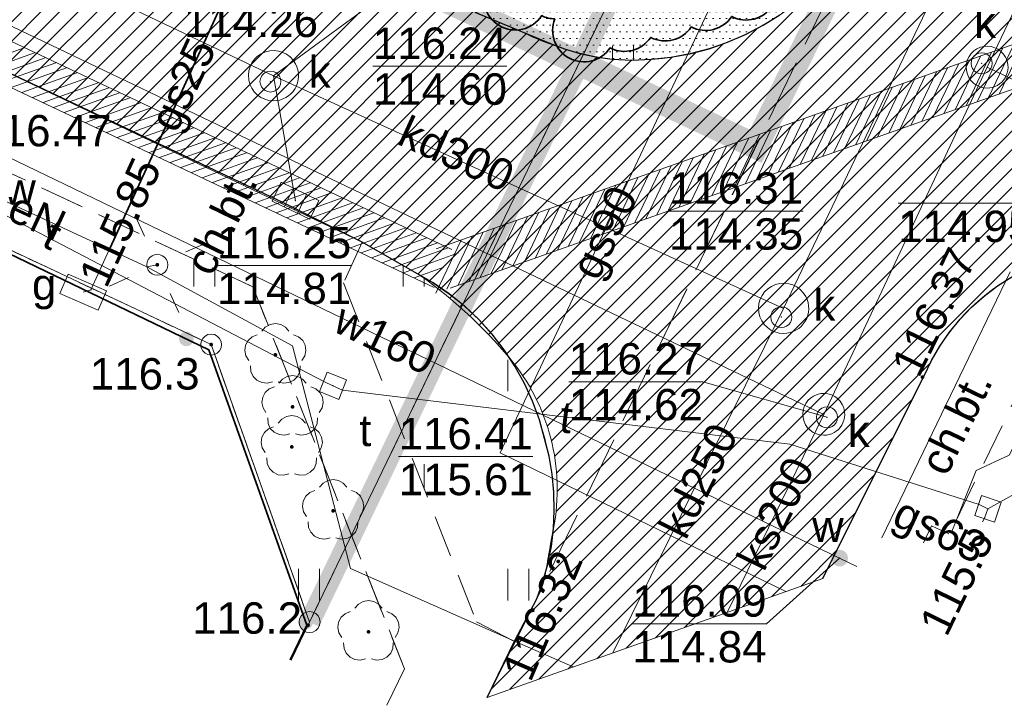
# Model space of a CAD drawing. Extents: x 6423319 to 6423678, y 5669680 to 5669855.
# Tile 3 of 29: x 6423348 to 6423372, y 5669680 to 5669696. Entities that reach past the tile are written whole.
import ezdxf
from ezdxf.enums import TextEntityAlignment as Align

# ---------------------------------------------------------------- set-up
doc = ezdxf.new("R2010")
doc.units = 0
doc.header["$PDSIZE"] = 0.75
for name, pattern in [('$0$OTWORY$0$HIDDEN', [0.375, 0.25, -0.125]), ('2 1', [3, 2, -1]), ('PRZER1-1', [2, 1, -1]), ('PRZER2-1', [3, 2, -1]), ('PRZER3-1', [4, 3, -1])]:
    doc.linetypes.add(name, pattern=pattern)
doc.layers.get('0').update_dxf_attribs({"linetype": 'CONTINUOUS', "lineweight": 13})
for name, color, linetype, lineweight in [('3 H POWIERZCHNIE', 142, 'CONTINUOUS', 18), ('3 UKŁAD 1 1', 151, 'CONTINUOUS', 9), ('_MPZP_linie rozgraniczające', 150, '$0$OTWORY$0$HIDDEN', 40), ('GEPPGD', 7, 'CONTINUOUS', 18), ('GSLKOG', 7, 'CONTINUOUS', 35), ('GSLKRW', 7, 'CONTINUOUS', 25), ('GSPWPN', 7, 'CONTINUOUS', 13), ('GSPWPN_O', 7, 'CONTINUOUS', 13), ('GSPWPS', 7, 'CONTINUOUS', 13), ('GSPWPS_O', 7, 'CONTINUOUS', 13), ('GSSKOA', 7, 'PRZER3-1', 18), ('GSSKOD', 7, 'PRZER2-1', 18), ('GSSKOD_O', 7, 'PRZER2-1', 18), ('GSSUTR', 7, 'PRZER2-1', 18), ('GULLOB', 7, 'CONTINUOUS', 35), ('GUPELA', 7, 'CONTINUOUS', 18), ('GUPIKP', 7, 'CONTINUOUS', 18), ('GUPISN', 7, 'PRZER1-1', 18), ('GUPIWZ', 7, 'CONTINUOUS', 18), ('GUPIWZ_O', 7, 'CONTINUOUS', 18), ('GUPPRZ', 7, 'CONTINUOUS', 18), ('GUPPRZ_O', 7, 'CONTINUOUS', 18), ('GUSIKP', 7, 'CONTINUOUS', 18), ('mapa 1', 150, '$0$OTWORY$0$HIDDEN', 40), ('PR_Z_Krzewy', 104, 'CONTINUOUS', 20), ('Z 2', 60, 'CONTINUOUS', 18), ('zakres', 6, 'CONTINUOUS', 50)]:
    doc.layers.add(name, color=color, linetype=linetype, lineweight=lineweight)
doc.layers.add('3 łąki', color=7, linetype='CONTINUOUS')
doc.layers.add('GESDZI', color=7, linetype='CONTINUOUS', lineweight=18, plot=False)
for name, color, linetype, lineweight, true_color in [('GESUZY', 7, 'PRZER1-1', 18, 0x008000), ('GSPRDL', 7, 'CONTINUOUS', 18, 0x008000), ('GULEPR', 1, 'CONTINUOUS', 18, 0xff0000), ('GULEPR_O', 1, 'CONTINUOUS', 18, 0xff0000), ('GULGPR', 7, 'CONTINUOUS', 18, 0xbfbf00), ('GULGPR_O', 7, 'CONTINUOUS', 18, 0xbfbf00), ('GULKPR', 7, 'CONTINUOUS', 18, 0x803300), ('GULKPR_O', 7, 'CONTINUOUS', 18, 0x803300), ('GULTPR', 7, 'CONTINUOUS', 18, 0xff9100), ('GULTPR_O', 7, 'CONTINUOUS', 18, 0xff9100), ('GULWPR', 5, 'CONTINUOUS', 18, 0x0000ff), ('GULWPR_O', 5, 'CONTINUOUS', 18, 0x0000ff), ('GUPGSG', 7, 'CONTINUOUS', 18, 0xbfbf00), ('GUPGSG_O', 7, 'CONTINUOUS', 18, 0xbfbf00), ('GUPKKS', 7, 'CONTINUOUS', 18, 0x803300), ('GUPWZA', 5, 'CONTINUOUS', 18, 0x0000ff), ('GUPWZA_O', 5, 'CONTINUOUS', 18, 0x0000ff), ('z rychla blok', 7, 'CONTINUOUS', 20, 0x688f34)]:
    doc.layers.add(name, color=color, linetype=linetype, lineweight=lineweight, true_color=true_color)
doc.styles.add('GEO-INFO', font='arial.ttf')
pattern_1 = [(90, (-3350, -9747.5), (-2.5, 2.5), [0.75, -4.25]), (90, (-3349.5, -9747.5), (-2.5, 2.5), [0.75, -4.25])]

# ---------------------------------------------------------------- blocks, each defined once
blk = doc.blocks.new('KWADRAT_NIEPRZEZR')
at = {"color": 0}
blk.add_lwpolyline([(-0.5, -0.5), (0.5, -0.5), (0.5, 0.5), (-0.5, 0.5)], close=True, dxfattribs=at)
blk = doc.blocks.new('EPPGS')
at = {"color": 0}
blk.add_lwpolyline([(0, 0.5), (0.154508, 0.475528), (0.293893, 0.404508), (0.404508, 0.293893), (0.475528, 0.154508), (0.5, 0), (0.475528, -0.154508), (0.404508, -0.293893), (0.293893, -0.404508), (0.154508, -0.475528), (0, -0.5), (-0.154508, -0.475528), (-0.293893, -0.404508), (-0.404508, -0.293893), (-0.475528, -0.154508), (-0.5, 0), (-0.475528, 0.154508), (-0.404508, 0.293893), (-0.293893, 0.404508), (-0.154508, 0.475528)], close=True, dxfattribs=at)
blk = doc.blocks.new('POINT')
at = {"color": 0}
blk.add_point((0, 0), dxfattribs=at)
blk = doc.blocks.new('SZAFA1')
at = {"color": 0}
blk.add_lwpolyline([(-1, -0.5), (-1, 0.5), (1, 0.5), (1, -0.5)], close=True, dxfattribs=at)
blk = doc.blocks.new('OKRAG_PELNY')
at = {"color": 0}
blk.add_lwpolyline([(0, 0.5), (0.12941, 0.482963), (0.25, 0.433013), (0.353553, 0.353553), (0.433013, 0.25), (0.482963, 0.12941), (0.5, 0), (0.482963, -0.12941), (0.433013, -0.25), (0.353553, -0.353553), (0.25, -0.433013), (0.12941, -0.482963), (0, -0.5), (-0.12941, -0.482963), (-0.25, -0.433013), (-0.353553, -0.353553), (-0.433013, -0.25), (-0.482963, -0.12941), (-0.5, 0), (-0.482963, 0.12941), (-0.433013, 0.25), (-0.353553, 0.353553), (-0.25, 0.433013), (-0.12941, 0.482963)], close=True, dxfattribs=at)
blk = doc.blocks.new('SUUS05')
at = {"color": 0}
blk.add_lwpolyline([(0.5, -0.25), (-0.5, -0.25), (-0.5, 0.25), (0.5, 0.25)], close=True, dxfattribs=at)
for points in [[(-0.175, -0.25), (-0.175, 0.25)], [(0.175, -0.25), (0.175, 0.25)]]:
    blk.add_lwpolyline(points, dxfattribs=at)
blk = doc.blocks.new('KOLO')
blk.add_hatch(color=0).paths.add_polyline_path([(-0.5, 0), (-0.482963, -0.12941), (-0.433013, -0.25), (-0.353553, -0.353553), (-0.25, -0.433013), (-0.12941, -0.482963), (0, -0.5), (0.12941, -0.482963), (0.25, -0.433013), (0.353553, -0.353553), (0.433013, -0.25), (0.482963, -0.12941), (0.5, 0), (0.482963, 0.12941), (0.433013, 0.25), (0.353553, 0.353553), (0.25, 0.433013), (0.12941, 0.482963), (0, 0.5), (-0.12941, 0.482963), (-0.25, 0.433013), (-0.353553, 0.353553), (-0.433013, 0.25), (-0.482963, 0.12941)])
blk = doc.blocks.new('SUEO')
blk.add_hatch(color=0).paths.add_polyline_path([(-0.002174, 0.089974), (0.023762, 0.086807), (0.042561, 0.0793), (0.060131, 0.066965), (0.076266, 0.047786), (0.086234, 0.025762), (0.089972, 0.002226), (0.088646, -0.015553), (0.081114, -0.038994), (0.066834, -0.060276), (0.049699, -0.075033), (0.027576, -0.085671), (0.004027, -0.08991), (-0.019639, -0.087831), (-0.040932, -0.080154), (-0.059082, -0.067892), (-0.073734, -0.051607), (-0.08374, -0.032979), (-0.089221, -0.011817), (-0.089063, 0.012951), (-0.082571, 0.035806), (-0.069528, 0.057148), (-0.048957, 0.075519), (-0.026898, 0.085887)])
at = {"color": 0}
for points in [[(-1.767767, 1.767767), (-1.06066, 1.06066)], [(1.767767, 1.767767), (1.06066, 1.06066)], [(-1.767767, -1.767767), (-1.06066, -1.06066)], [(1.767767, -1.767767), (1.06066, -1.06066)]]:
    blk.add_lwpolyline(points, dxfattribs=at)
blk = doc.blocks.new('SPDLP')
blk.add_hatch(color=0).paths.add_polyline_path([(0, -0.09), (0.027812, -0.085595), (0.052901, -0.072812), (0.072812, -0.052901), (0.085595, -0.027812), (0.09, 0), (0.085595, 0.027812), (0.072812, 0.052901), (0.052901, 0.072812), (0.027812, 0.085595), (0, 0.09), (-0.027812, 0.085595), (-0.052901, 0.072812), (-0.072812, 0.052901), (-0.085595, 0.027812), (-0.09, 0), (-0.085595, -0.027812), (-0.072812, -0.052901), (-0.052901, -0.072812), (-0.027812, -0.085595)])
at = {"color": 0}
for points in [[(-0.648554, 1.126667), (-0.481106, 1.325358), (-0.255912, 1.454989), (0, 1.5), (0.255912, 1.454989), (0.481106, 1.325358), (0.648554, 1.126667)], [(-1.271938, -0.268652), (-1.40916, -0.048001), (-1.462858, 0.20623), (-1.426585, 0.463525), (-1.304695, 0.693003), (-1.11182, 0.867117), (-0.871109, 0.964971)], [(0.871109, 0.964971), (1.11182, 0.867117), (1.304695, 0.693003), (1.426585, 0.463525), (1.462858, 0.20623), (1.40916, -0.048001), (1.271938, -0.268652)], [(-0.137547, -1.292703), (-0.389802, -1.355024), (-0.648184, -1.327532), (-0.881678, -1.213525), (-1.062258, -1.026689), (-1.168249, -0.78945), (-1.186929, -0.530282)], [(1.186929, -0.530282), (1.168249, -0.78945), (1.062258, -1.026689), (0.881678, -1.213525), (0.648184, -1.327532), (0.389802, -1.355024), (0.137547, -1.292703)]]:
    blk.add_lwpolyline(points, dxfattribs=at)
blk = doc.blocks.new('m1')
at = {"layer": 'GSSUTR', "linetype": 'Continuous', "lineweight": 18}
h = blk.add_hatch(dxfattribs=at)
h.set_pattern_fill('PTTU04', scale=0.5, style=0)
h.set_pattern_definition(pattern_1)
h.paths.add_polyline_path([(17.841, -47.706), (9.643, -49.978), (9.211, -50.952), (10.982, -51.684), (11.347, -51.82), (11.721, -51.93), (12.102, -52.014), (12.487, -52.072), (12.956, -52.09), (13.425, -52.073), (13.891, -52.022), (14.353, -51.936), (14.806, -51.816), (15.25, -51.662), (15.681, -51.476), (16.096, -51.258), (16.495, -51.01), (16.873, -50.732), (17.23, -50.428), (17.564, -50.097), (17.872, -49.743), (18.152, -49.367), (18.404, -48.97), (18.459, -48.867), (18.816, -48.128)], flags=0)
h = blk.add_hatch(dxfattribs=at)
h.set_pattern_fill('PTTU04', scale=0.5, style=0)
h.set_pattern_definition(pattern_1)
h.paths.add_polyline_path([(3.911, -57.509), (-3.855, -53.87), (-4.83, -53.413), (-5.574, -54.955), (-3.879, -55.77), (2.86, -59.01), (5.2, -65.59), (4.803, -66.416), (7.107, -67.504), (7.531, -66.634)], flags=0)
h = blk.add_hatch(dxfattribs=at)
h.set_pattern_fill('PTTU04', scale=0.5, style=0)
h.set_pattern_definition(pattern_1)
h.paths.add_polyline_path([(11.098, -62.414), (11.056, -61.982), (10.983, -61.555), (10.878, -61.134), (10.752, -60.682), (10.591, -60.241), (10.397, -59.814), (10.17, -59.403), (9.912, -59.01), (9.624, -58.64), (9.308, -58.292), (8.966, -57.971), (8.6, -57.676), (8.213, -57.411), (6.524, -56.441), (6.072, -57.415), (9.255, -65.514), (10.159, -65.975), (10.691, -64.962), (10.836, -64.554), (10.951, -64.136), (11.035, -63.71), (11.088, -63.28), (11.109, -62.847)], flags=0)
at = {"layer": '_MPZP_linie rozgraniczające', "ltscale": 10, "const_width": 0.5}
blk.add_lwpolyline([(15.687, -43.9), (5.264, -65.516)], dxfattribs=at)
at = {"layer": 'GESDZI', "color": 7, "linetype": 'Continuous', "lineweight": 18}
for points in [[(57.145, 42.032), (53.662, 34.819), (48.451, 24.011), (15.687, -43.9), (5.264, -65.516), (4.825, -66.426)], [(-30.591, -43.091), (-18.625, -48.736), (2.914, -58.887), (5.264, -65.516), (15.687, -43.9), (8.997, -46.269), (4.93, -44.35), (-1.4, -41.35), (-6.48, -38.96), (-13.74, -35.54), (-24.576, -30.422)], [(4.825, -66.426), (5.264, -65.516), (2.914, -58.887), (-18.625, -48.736), (-21.174, -54.148)]]:
    blk.add_lwpolyline(points, dxfattribs=at)
at = {"layer": 'GESUZY', "color": 96, "linetype": 'PRZER1-1', "lineweight": 18, "ltscale": 0.5, "true_color": 0x008000}
for points in [[(4.825, -66.426), (5.264, -65.516), (15.687, -43.9), (48.451, 24.011), (53.662, 34.819), (57.145, 42.032)], [(-24.576, -30.422), (-13.74, -35.54), (-6.48, -38.96), (-1.4, -41.35), (4.93, -44.35), (8.997, -46.269), (15.687, -43.9), (5.264, -65.516)], [(5.264, -65.516), (2.914, -58.887), (-18.625, -48.736), (-30.591, -43.091)], [(-21.174, -54.148), (-18.625, -48.736), (2.914, -58.887), (5.264, -65.516), (4.825, -66.426)]]:
    blk.add_lwpolyline(points, dxfattribs=at)
at = {"layer": 'GSLKOG', "color": 7, "linetype": 'Continuous', "lineweight": 35}
blk.add_lwpolyline([(-3.879, -55.77), (2.86, -59.01), (5.2, -65.59), (4.803, -66.416)], dxfattribs=at)
at = {"layer": 'GSLKRW', "color": 7, "linetype": 'Continuous', "lineweight": 25}
for points in [[(9.21, -50.95), (10.98, -51.68), (11.35, -51.82), (11.72, -51.93), (12.1, -52.01), (12.49, -52.07), (12.96, -52.09), (13.43, -52.07), (13.89, -52.02), (14.35, -51.94), (14.81, -51.82), (15.25, -51.66), (15.68, -51.48), (16.1, -51.26), (16.5, -51.01)], [(9.508, -67.314), (10.159, -65.975), (10.691, -64.962), (10.836, -64.554), (10.951, -64.136), (11.035, -63.71), (11.088, -63.28), (11.109, -62.847), (11.098, -62.414), (11.056, -61.982), (10.983, -61.555), (10.878, -61.134), (10.752, -60.682), (10.591, -60.241), (10.397, -59.814), (10.17, -59.403), (9.912, -59.01), (9.624, -58.64), (9.308, -58.292), (8.966, -57.971), (8.6, -57.676), (8.213, -57.411), (6.524, -56.441), (4.645, -55.498), (-3.016, -51.88)], [(17.527, -64.475), (17.651, -64.216), (19.947, -59.633), (20.119, -59.271), (20.319, -58.924), (20.546, -58.594), (20.8, -58.283), (21.077, -57.994), (21.377, -57.728), (21.698, -57.486), (22.036, -57.272), (22.391, -57.085), (22.76, -56.927), (23.313, -56.779), (23.875, -56.675), (24.444, -56.614), (25.015, -56.598), (25.586, -56.626), (26.153, -56.699), (26.713, -56.816), (27.262, -56.975), (27.797, -57.177), (30.803, -58.616)]]:
    blk.add_lwpolyline(points, dxfattribs=at)
at = {"layer": 'GSSKOA', "color": 7, "linetype": 'PRZER3-1', "lineweight": 18, "ltscale": 0.5}
for points in [[(61.66, 39.847), (52.193, 20.055), (51.968, 19.608), (32.287, -20.818), (18.816, -48.128), (18.625, -48.557), (10.691, -64.962), (10.159, -65.975), (9.508, -67.314)], [(9.21, -50.95), (10.98, -51.68), (11.35, -51.82), (11.72, -51.93), (12.1, -52.01), (12.49, -52.07), (12.96, -52.09), (13.43, -52.07), (13.89, -52.02), (14.35, -51.94), (14.81, -51.82), (15.25, -51.66), (15.68, -51.48), (16.1, -51.26), (16.5, -51.01)], [(18.63, -48.56), (10.69, -64.96), (10.84, -64.55), (10.95, -64.14), (11.04, -63.71), (11.09, -63.28), (11.11, -62.85), (11.1, -62.41), (11.06, -61.98), (10.98, -61.55), (10.88, -61.13), (10.75, -60.68), (10.59, -60.24), (10.4, -59.81), (10.17, -59.4), (9.91, -59.01), (9.62, -58.64), (9.31, -58.29), (8.97, -57.97), (8.6, -57.68), (8.21, -57.41), (6.52, -56.44), (4.65, -55.5), (-3.02, -51.88)], [(17.527, -64.475), (17.651, -64.216), (19.947, -59.633), (20.119, -59.271), (20.319, -58.924), (20.546, -58.594), (20.8, -58.283), (21.077, -57.994), (21.377, -57.728), (21.698, -57.486), (22.036, -57.272), (22.391, -57.085), (22.76, -56.927), (23.313, -56.779), (23.875, -56.675), (24.444, -56.614), (25.015, -56.598), (25.586, -56.626), (26.153, -56.699), (26.713, -56.816), (27.262, -56.975), (27.797, -57.177), (30.803, -58.616)]]:
    blk.add_lwpolyline(points, dxfattribs=at)
at = {"layer": 'GSSKOD', "color": 7, "linetype": 'PRZER2-1', "lineweight": 18, "ltscale": 0.5}
for points in [[(7.107, -67.504), (7.531, -66.634), (3.911, -57.509), (-3.855, -53.87), (-3.016, -51.88)], [(-3.016, -51.88), (4.645, -55.498), (6.524, -56.441), (6.072, -57.415), (9.255, -65.514), (10.159, -65.975), (9.508, -67.314)], [(17.527, -64.475), (17.651, -64.216), (19.947, -59.633), (20.119, -59.271), (20.319, -58.924), (20.546, -58.594), (20.8, -58.283), (21.077, -57.994), (21.377, -57.728), (21.698, -57.486), (22.036, -57.272), (22.391, -57.085), (22.76, -56.927), (23.313, -56.779), (23.875, -56.675), (23.771, -56.779), (20.552, -63.404)]]:
    blk.add_lwpolyline(points, dxfattribs=at)
at = {"layer": 'GSSUTR', "color": 7, "linetype": 'PRZER2-1', "lineweight": 18, "ltscale": 0.5}
for points in [[(9.211, -50.952), (10.982, -51.684), (11.347, -51.82), (11.721, -51.93), (12.102, -52.014), (12.487, -52.072), (12.956, -52.09), (13.425, -52.073), (13.891, -52.022), (14.353, -51.936), (14.806, -51.816), (15.25, -51.662), (15.681, -51.476), (16.096, -51.258), (16.495, -51.01)], [(-3.879, -55.77), (-5.574, -54.955), (-4.83, -53.413), (-3.855, -53.87), (3.911, -57.509), (7.531, -66.634), (7.107, -67.504)], [(4.803, -66.416), (5.2, -65.59), (2.86, -59.01), (-3.879, -55.77)]]:
    blk.add_lwpolyline(points, dxfattribs=at)
blk.add_lwpolyline([(9.255, -65.514), (10.159, -65.975), (10.691, -64.962), (10.836, -64.554), (10.951, -64.136), (11.035, -63.71), (11.088, -63.28), (11.109, -62.847), (11.098, -62.414), (11.056, -61.982), (10.983, -61.555), (10.878, -61.134), (10.752, -60.682), (10.591, -60.241), (10.397, -59.814), (10.17, -59.403), (9.912, -59.01), (9.624, -58.64), (9.308, -58.292), (8.966, -57.971), (8.6, -57.676), (8.213, -57.411), (6.524, -56.441), (6.072, -57.415)], close=True, dxfattribs=at)
at = {"layer": 'GULEPR', "color": 1, "linetype": 'Continuous', "lineweight": 18, "true_color": 0xff0000}
for points in [[(20.591, -63.389), (21.189, -61.898), (21.974, -61.528), (23.325, -58.934), (24.185, -57.284), (26.351, -52.67), (32.241, -40.3), (37.479, -28.922), (45.034, -13.721), (45.116, -13.582), (49.404, -4.633), (51.034, -0.523), (57.927, 13.746), (64.556, 26.827), (68.516, 36.528)], [(-3.864, -54.605), (1.377, -57.028), (4.854, -58.921), (6.24, -64.238), (10.159, -65.975), (11.559, -66.588)], [(1.377, -57.028), (1.627, -56.981)]]:
    blk.add_lwpolyline(points, dxfattribs=at)
at = {"layer": 'GULGPR', "color": 52, "linetype": 'Continuous', "lineweight": 18, "true_color": 0xbfbf00}
for points in [[(-3.714, -42.148), (5.15, -46.4), (7.54, -47.5), (8.13, -47.7), (14.78, -50.94), (9.82, -61.47), (16.639, -64.789)], [(5.15, -46.4), (0.04, -57.58), (-0.145, -57.635)], [(19.93, -63.624), (20.12, -63.22), (20.53, -63.411)]]:
    blk.add_lwpolyline(points, dxfattribs=at)
at = {"layer": 'GULKPR', "color": 36, "linetype": 'Continuous', "lineweight": 18, "true_color": 0x803300}
for points in [[(21.446, -52.26), (42.799, -7.524)], [(16.586, -58.022), (33.361, -22.971)], [(4.402, -52.465), (-3.791, -48.569)], [(4.402, -52.465), (7.338, -50.31)], [(17.545, -60.554), (-3.813, -50.345)], [(21.446, -52.26), (17.545, -60.554)], [(31.529, -57.11), (21.446, -52.26)], [(16.586, -58.022), (4.402, -52.465)], [(4.926, -55.451), (4.402, -52.465)], [(16.586, -58.022), (12.509, -66.251)], [(15.239, -65.285), (17.545, -60.554)]]:
    blk.add_lwpolyline(points, dxfattribs=at)
at = {"layer": 'GULLOB', "color": 7, "linetype": 'Continuous', "lineweight": 35}
blk.add_lwpolyline([(0.5, -56.58), (5.07, -46.58)], dxfattribs=at)
at = {"layer": 'GULTPR', "color": 30, "linetype": 'Continuous', "lineweight": 18, "true_color": 0xff9100}
for points in [[(5.823, -59.872), (5.604, -59.77), (-3.867, -54.821)], [(21.339, -63.125), (21.386, -63.031), (21.468, -62.812), (21.259, -62.709), (16.737, -61.264), (6.051, -59.975), (5.823, -59.872)]]:
    blk.add_lwpolyline(points, dxfattribs=at)
at = {"layer": 'GULWPR', "color": 5, "linetype": 'Continuous', "lineweight": 18, "true_color": 0x0000ff}
for points in [[(18.337, -64.188), (17.924, -63.989), (-3.783, -53.516)], [(21.997, -57.147), (18.93, -63.501)]]:
    blk.add_lwpolyline(points, dxfattribs=at)
at = {"layer": 'GUPPRZ_O', "color": 36, "linetype": 'Continuous', "lineweight": 9, "true_color": 0x803300, "flags": 128}
for points in [[(6.775, -52.236), (9.979, -52.236)], [(13.848, -55.698), (17.051, -55.698)], [(3.055, -56.998), (6.258, -56.998)], [(11.454, -59.775), (14.657, -59.775), (17.624, -60.625)], [(11.454, -59.775), (14.657, -59.775)]]:
    blk.add_lwpolyline(points, dxfattribs=at)
at = {"layer": 'GUPPRZ_O', "color": 5, "linetype": 'Continuous', "lineweight": 9, "true_color": 0x0000ff, "flags": 128}
for points in [[(19.324, -55.511), (22.527, -55.511), (22.626, -57.215)], [(19.324, -55.511), (22.527, -55.511)], [(12.976, -65.559), (16.179, -65.559), (17.924, -63.989)], [(12.976, -65.559), (16.179, -65.559)]]:
    blk.add_lwpolyline(points, dxfattribs=at)
at = {"layer": 'GUPPRZ_O', "color": 30, "linetype": 'Continuous', "lineweight": 9, "true_color": 0xff9100, "flags": 128}
for points in [[(27.43, -61.277), (24.227, -61.277), (21.468, -62.812)], [(7.391, -61.563), (10.594, -61.563)]]:
    blk.add_lwpolyline(points, dxfattribs=at)
at = {"layer": 'GUSIKP', "color": 36, "linetype": 'Continuous', "lineweight": 18, "true_color": 0x803300}
for points in [[(4.402, -53.065, 0.566487), (4.931, -52.182, 1.765266)], [(21.446, -52.76, 0.566504), (21.887, -52.024, 1.765212)], [(16.586, -58.622, 0.566455), (17.116, -57.739, 1.765365)], [(17.545, -61.054, 0.566491), (17.986, -60.318, 1.765254)]]:
    blk.add_lwpolyline(points, format="xyb", close=True, dxfattribs=at)
at = {"layer": 'zakres', "color": 6, "linetype": 'Continuous', "lineweight": 0}
for p, q in [((-19.598, -43.271), (8.665, -56.618)), ((-20.025, -44.175), (8.238, -57.523)), ((8.285, -56.599), (22.738, -51.481)), ((21.479, -52.982), (22.082, -51.719)), ((21.743, -52.889), (22.346, -51.625)), ((-2.874, -52.269), (-1.556, -51.797)), ((-2.621, -52.389), (-1.303, -51.916)), ((20.952, -53.169), (21.554, -51.906)), ((21.215, -53.076), (21.818, -51.812)), ((-2.368, -52.508), (-1.05, -52.036)), ((-2.115, -52.628), (-0.797, -52.155)), ((20.16, -53.45), (20.762, -52.186)), ((20.424, -53.356), (21.026, -52.093)), ((20.688, -53.263), (21.29, -51.999)), ((-1.862, -52.747), (-0.544, -52.275)), ((-1.608, -52.867), (-0.291, -52.395)), ((8.619, -57.542), (23.072, -52.424)), ((19.632, -53.637), (20.235, -52.373)), ((19.896, -53.543), (20.498, -52.28)), ((-1.355, -52.987), (-0.037, -52.514)), ((-1.102, -53.106), (0.216, -52.634)), ((18.84, -53.917), (19.443, -52.653)), ((19.104, -53.824), (19.707, -52.56)), ((19.368, -53.73), (19.971, -52.467)), ((-0.849, -53.226), (0.469, -52.753)), ((-0.596, -53.345), (0.722, -52.873)), ((18.312, -54.104), (18.915, -52.84)), ((18.576, -54.011), (19.179, -52.747)), ((-0.342, -53.465), (0.975, -52.992)), ((-0.089, -53.584), (1.229, -53.112)), ((17.52, -54.384), (18.123, -53.121)), ((17.784, -54.291), (18.387, -53.027)), ((18.048, -54.197), (18.651, -52.934)), ((0.164, -53.704), (1.482, -53.232)), ((0.417, -53.824), (1.735, -53.351)), ((16.992, -54.571), (17.595, -53.308)), ((17.256, -54.478), (17.859, -53.214)), ((0.67, -53.943), (1.988, -53.471)), ((0.923, -54.063), (2.241, -53.59)), ((16.201, -54.852), (16.803, -53.588)), ((16.465, -54.758), (17.067, -53.495)), ((16.728, -54.665), (17.331, -53.401)), ((1.177, -54.182), (2.495, -53.71)), ((1.43, -54.302), (2.748, -53.829)), ((15.673, -55.039), (16.275, -53.775)), ((15.937, -54.945), (16.539, -53.682)), ((1.683, -54.421), (3.001, -53.949)), ((1.936, -54.541), (3.254, -54.069)), ((14.881, -55.319), (15.484, -54.055)), ((15.145, -55.226), (15.748, -53.962)), ((15.409, -55.132), (16.011, -53.868)), ((2.189, -54.661), (3.507, -54.188)), ((2.443, -54.78), (3.76, -54.308)), ((14.353, -55.506), (14.956, -54.242)), ((14.617, -55.412), (15.22, -54.149)), ((2.696, -54.9), (4.014, -54.427)), ((2.949, -55.019), (4.267, -54.547)), ((13.561, -55.786), (14.164, -54.523)), ((13.825, -55.693), (14.428, -54.429)), ((14.089, -55.599), (14.692, -54.336)), ((3.202, -55.139), (4.52, -54.666)), ((3.455, -55.258), (4.773, -54.786)), ((13.033, -55.973), (13.636, -54.71)), ((13.297, -55.88), (13.9, -54.616)), ((3.709, -55.378), (5.026, -54.906)), ((3.962, -55.498), (5.28, -55.025)), ((12.241, -56.254), (12.844, -54.99)), ((12.505, -56.16), (13.108, -54.897)), ((12.769, -56.067), (13.372, -54.803)), ((4.215, -55.617), (5.533, -55.145)), ((4.468, -55.737), (5.786, -55.264)), ((11.714, -56.441), (12.316, -55.177)), ((11.978, -56.347), (12.58, -55.083)), ((4.721, -55.856), (6.039, -55.384)), ((10.922, -56.721), (11.525, -55.457)), ((11.186, -56.628), (11.788, -55.364)), ((11.45, -56.534), (12.052, -55.27)), ((4.974, -55.976), (6.292, -55.503)), ((5.228, -56.095), (6.546, -55.623)), ((10.394, -56.908), (10.997, -55.644)), ((10.658, -56.814), (11.261, -55.551)), ((5.481, -56.215), (6.799, -55.742)), ((5.734, -56.334), (7.052, -55.862)), ((9.602, -57.188), (10.205, -55.925)), ((9.866, -57.095), (10.469, -55.831)), ((10.13, -57.001), (10.733, -55.738)), ((5.987, -56.454), (7.305, -55.982)), ((6.24, -56.574), (7.558, -56.101)), ((8.81, -57.469), (9.413, -56.205)), ((9.074, -57.375), (9.677, -56.112)), ((9.338, -57.282), (9.941, -56.018)), ((6.494, -56.693), (7.811, -56.221)), ((6.747, -56.813), (8.065, -56.34)), ((8.282, -57.656), (8.885, -56.392)), ((8.546, -57.562), (9.149, -56.299)), ((7, -56.932), (8.318, -56.46)), ((7.253, -57.052), (8.571, -56.579)), ((7.506, -57.171), (8.824, -56.699)), ((7.76, -57.291), (8.467, -57.037))]:
    blk.add_line(p, q, dxfattribs=at)
at = {"layer": 'GEPPGD', "color": 7, "lineweight": 18, "xscale": 0.5, "yscale": 0.5}
for p in [(2.914, -58.887), (5.264, -65.516)]:
    blk.add_blockref('EPPGS', p, dxfattribs=at)
at = {"layer": 'GSLKOG', "color": 7, "lineweight": 35, "xscale": 0.35, "yscale": 0.35}
for p in [(2.321, -58.751), (5.173, -65.513)]:
    blk.add_blockref('KOLO', p, dxfattribs=at)
at = {"layer": 'GSPRDL', "color": 96, "lineweight": 18, "true_color": 0x008000, "xscale": 0.5, "yscale": 0.5}
for p in [(4.447, -59.133), (4.858, -60.375), (4.839, -61.331), (5.826, -62.858), (6.671, -65.749)]:
    blk.add_blockref('SPDLP', p, dxfattribs=at)
at = {"layer": 'GSPWPN', "color": 7, "lineweight": 13, "xscale": 0.09, "yscale": 0.09}
for p in [(2.914, -58.887), (5.227, -65.593)]:
    blk.add_blockref('KOLO', p, dxfattribs=at)
at = {"layer": 'GSPWPS', "color": 7, "lineweight": 13, "xscale": 0.09, "yscale": 0.09}
for p in [(19.905, -59.665), (11.204, -64.067)]:
    blk.add_blockref('KOLO', p, dxfattribs=at)
at = {"layer": 'GUPELA', "color": 7, "lineweight": 18, "xscale": 0.4999999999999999, "yscale": 0.4999999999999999, "rotation": 339.1163141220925}
blk.add_blockref('SUEO', (1.627, -56.981), dxfattribs=at)
at = {"layer": 'GUPELA', "color": 7, "lineweight": 18, "xscale": 0.5, "yscale": 0.5}
blk.add_blockref('OKRAG_PELNY', (1.627, -56.981), dxfattribs=at)
at = {"layer": 'GUPGSG', "color": 52, "lineweight": 18, "true_color": 0xbfbf00, "xscale": 0.5, "yscale": 0.5, "rotation": 336.4249993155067}
blk.add_blockref('SZAFA1', (-0.145, -57.635), dxfattribs=at)
at = {"layer": 'GUPIKP', "color": 30, "lineweight": 18, "true_color": 0xff9100}
for p, xscale, yscale, rotation in [((5.823, -59.872), 0.4999999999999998, 0.4999999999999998, 338.2282256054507), ((21.468, -62.812), 0.5, 0.5, 341.4425399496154)]:
    blk.add_blockref('KWADRAT_NIEPRZEZR', p, dxfattribs=dict(at, xscale=xscale, yscale=yscale, rotation=rotation))
at = {"layer": 'GUPISN', "color": 7, "lineweight": 18, "xscale": 0.4999999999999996, "yscale": 0.4999999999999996, "rotation": 359.9997925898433}
blk.add_blockref('OKRAG_PELNY', (1.627, -56.981), dxfattribs=at)
at = {"layer": 'GUPIWZ', "color": 7, "lineweight": 18}
for name, p, xscale, yscale, rotation in [('OKRAG_PELNY', (21.317, -52.169), 0.4999999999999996, 0.4999999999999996, 359.9997925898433), ('OKRAG_PELNY', (4.33, -52.604), 0.4999999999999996, 0.4999999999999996, 359.9997925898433), ('OKRAG_PELNY', (16.533, -58.232), 0.4999999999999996, 0.4999999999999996, 359.9997925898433), ('KWADRAT_NIEPRZEZR', (5.823, -59.872), 0.4999999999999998, 0.4999999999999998, 338.2282256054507), ('OKRAG_PELNY', (17.624, -60.625), 0.4999999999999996, 0.4999999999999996, 359.9997925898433), ('KWADRAT_NIEPRZEZR', (21.468, -62.812), 0.5, 0.5, 341.4425399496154)]:
    blk.add_blockref(name, p, dxfattribs=dict(at, xscale=xscale, yscale=yscale, rotation=rotation))
at = {"layer": 'GUPKKS', "color": 36, "lineweight": 18, "true_color": 0x803300, "rotation": 334.3149370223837}
blk.add_blockref('SUUS05', (4.926, -55.451), dxfattribs=at)
at = {"layer": 'GUPPRZ', "color": 36, "lineweight": 18, "true_color": 0x803300}
for p in [(21.317, -52.169), (4.33, -52.604), (4.926, -55.451), (16.533, -58.232), (17.624, -60.625)]:
    blk.add_blockref('POINT', p, dxfattribs=at)
at = {"layer": 'GUPPRZ', "color": 52, "lineweight": 18, "true_color": 0xbfbf00}
blk.add_blockref('POINT', (0.04, -57.58), dxfattribs=at)
at = {"layer": 'GUPPRZ', "color": 30, "lineweight": 18, "true_color": 0xff9100}
for p in [(5.823, -59.872), (21.468, -62.812), (21.386, -63.031)]:
    blk.add_blockref('POINT', p, dxfattribs=at)
at = {"layer": 'GUPPRZ', "color": 5, "lineweight": 18, "true_color": 0x0000ff}
blk.add_blockref('POINT', (17.924, -63.989), dxfattribs=at)
at = {"layer": 'GUPWZA', "color": 5, "lineweight": 18, "true_color": 0x0000ff, "xscale": 0.4, "yscale": 0.4, "rotation": 334.9853064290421}
blk.add_blockref('KOLO', (17.924, -63.989), dxfattribs=at)
at = {"layer": 'GSPWPN_O', "color": 7, "linetype": 'Continuous', "lineweight": 0, "style": 'GEO-INFO'}
for s, p in [('116.3', (0.016, -59.586)), ('116.2', (2.461, -65.419))]:
    blk.add_text(s, height=0.75, dxfattribs=at).set_placement(p, align=Align.MIDDLE_LEFT)
at = {"layer": 'GSPWPS_O', "color": 7, "linetype": 'Continuous', "lineweight": 0, "style": 'GEO-INFO'}
blk.add_text('116.37', height=0.75, rotation=64.0851, dxfattribs=at).set_placement((20.175, -58.105), align=Align.MIDDLE)
blk.add_text('116.32', height=0.75, rotation=66.715, dxfattribs=at).set_placement((10.747, -67.066), align=Align.BOTTOM_LEFT)
at = {"layer": 'GSSKOD_O', "color": 7, "linetype": 'Continuous', "lineweight": 0, "style": 'GEO-INFO'}
for rotation, p in [(64.0679, (3.152, -55.973)), (64.0794, (20.701, -60.75))]:
    blk.add_text('ch.bt.', height=0.75, rotation=rotation, dxfattribs=at).set_placement(p, align=Align.MIDDLE_CENTER)
at = {"layer": 'GULEPR_O', "color": 1, "linetype": 'Continuous', "lineweight": 0, "true_color": 0xff0000, "style": 'GEO-INFO'}
blk.add_text('eN', height=0.75, rotation=335.1881, dxfattribs=at).set_placement((-1.243, -55.817), align=Align.MIDDLE_CENTER)
at = {"layer": 'GULGPR_O', "color": 52, "linetype": 'Continuous', "lineweight": 0, "true_color": 0xbfbf00, "style": 'GEO-INFO'}
blk.add_text('gs25', height=0.75, rotation=64.867, dxfattribs=at).set_placement((2.328, -52.721), align=Align.MIDDLE)
for s, rotation, p in [('gs90', 64.7779, (12.3, -56.205)), ('gs63', 334.9764, (20.325, -63.316))]:
    blk.add_text(s, height=0.75, rotation=rotation, dxfattribs=at).set_placement(p, align=Align.MIDDLE_CENTER)
at = {"layer": 'GULKPR_O', "color": 36, "linetype": 'Continuous', "lineweight": 0, "true_color": 0x803300, "style": 'GEO-INFO'}
blk.add_text('kd300', height=0.75, rotation=335.501, dxfattribs=at).set_placement((8.524, -54.878), align=Align.BOTTOM_CENTER)
for s, rotation, p in [('kd250', 63.6475, (14.548, -62.137)), ('ks200', 64.0111, (16.392, -62.919))]:
    blk.add_text(s, height=0.75, rotation=rotation, dxfattribs=at).set_placement(p, align=Align.MIDDLE_CENTER)
at = {"layer": 'GULTPR_O', "color": 30, "linetype": 'Continuous', "lineweight": 0, "true_color": 0xff9100, "style": 'GEO-INFO'}
blk.add_text('t', height=0.75, rotation=333.106, dxfattribs=at).set_placement((-0.873, -56.253), align=Align.MIDDLE)
blk.add_text('t', height=0.75, rotation=353.1219, dxfattribs=at).set_placement((11.394, -60.62), align=Align.MIDDLE_CENTER)
at = {"layer": 'GULWPR_O', "color": 5, "linetype": 'Continuous', "lineweight": 0, "true_color": 0x0000ff, "style": 'GEO-INFO'}
blk.add_text('w160', height=0.75, rotation=334.244, dxfattribs=at).set_placement((7.071, -58.753), align=Align.MIDDLE_CENTER)
at = {"layer": 'GUPGSG_O', "color": 52, "linetype": 'Continuous', "lineweight": 0, "true_color": 0xbfbf00, "style": 'GEO-INFO'}
blk.add_text('g', height=0.75, dxfattribs=at).set_placement((-0.783, -58.047), align=Align.BOTTOM_RIGHT)
at = {"layer": 'GUPIWZ_O', "color": 7, "linetype": 'Continuous', "lineweight": 0, "style": 'GEO-INFO'}
for s, p in [('k', (21.399, -51.168)), ('k', (5.504, -52.352)), ('k', (17.561, -57.921)), ('k', (18.379, -60.935)), ('t', (6.595, -60.942))]:
    blk.add_text(s, height=0.75, dxfattribs=at).set_placement(p, align=Align.MIDDLE)
at = {"layer": 'GUPPRZ_O', "color": 36, "linetype": 'Continuous', "lineweight": 0, "true_color": 0x803300, "style": 'GEO-INFO'}
for s, p in [('114.26', (2.262, -51.541)), ('116.24', (6.775, -52.064)), ('114.60', (6.775, -53.159)), ('116.31', (13.848, -55.525)), ('114.35', (13.848, -56.62)), ('116.25', (3.055, -56.825)), ('114.81', (3.055, -57.92)), ('116.27', (11.454, -59.602)), ('114.62', (11.454, -60.697))]:
    blk.add_text(s, height=0.75, dxfattribs=at).set_placement(p)
at = {"layer": 'GUPPRZ_O', "color": 5, "linetype": 'Continuous', "lineweight": 0, "true_color": 0x0000ff, "style": 'GEO-INFO'}
blk.add_text('116.47', height=0.75, dxfattribs=at).set_placement((-1.069, -53.777), align=Align.MIDDLE)
at = {"layer": 'GUPPRZ_O', "color": 52, "linetype": 'Continuous', "lineweight": 0, "true_color": 0xbfbf00, "style": 'GEO-INFO'}
blk.add_text('115.85', height=0.75, rotation=65.436, dxfattribs=at).set_placement((0.07, -57.416), align=Align.MIDDLE_LEFT)
at = {"layer": 'GUPPRZ_O', "color": 5, "linetype": 'Continuous', "lineweight": 0, "true_color": 0x0000ff, "style": 'GEO-INFO'}
blk.add_text('114.95', height=0.75, dxfattribs=at).set_placement((20.925, -56.063), align=Align.MIDDLE_CENTER)
at = {"layer": 'GUPPRZ_O', "color": 30, "linetype": 'Continuous', "lineweight": 0, "true_color": 0xff9100, "style": 'GEO-INFO'}
for s, p in [('116.41', (7.391, -61.39)), ('115.61', (7.391, -62.485))]:
    blk.add_text(s, height=0.75, dxfattribs=at).set_placement(p)
blk.add_text('115.5', height=0.75, rotation=63.9132, dxfattribs=at).set_placement((20.723, -64.555), align=Align.MIDDLE)
at = {"layer": 'GUPPRZ_O', "color": 5, "linetype": 'Continuous', "lineweight": 0, "true_color": 0x0000ff, "style": 'GEO-INFO'}
for s, p in [('116.09', (12.976, -65.386)), ('114.84', (12.976, -66.481))]:
    blk.add_text(s, height=0.75, dxfattribs=at).set_placement(p)
at = {"layer": 'GUPWZA_O', "color": 5, "linetype": 'Continuous', "lineweight": 0, "true_color": 0x0000ff, "style": 'GEO-INFO'}
for p in [(-1.652, -55.164), (17.644, -63.229)]:
    blk.add_text('w', height=0.75, dxfattribs=at).set_placement(p, align=Align.MIDDLE)
blk = doc.blocks.new('ry')
at = {"layer": 'PR_Z_Krzewy', "linetype": 'Continuous', "lineweight": 35, "transparency": 33554687, "flags": 128}
blk.add_lwpolyline([(6423367.073, 5669697.991, -0.948587), (6423366.316, 5669696.699, -0.381966), (6423365.347, 5669696.45, -0.381966), (6423364.379, 5669696.2, -0.381966), (6423363.411, 5669695.95, -0.381966), (6423362.442, 5669695.701, -0.898446), (6423361.121, 5669696.392, -0.108532), (6423360.809, 5669696.47, -2.236068), (6423360.513, 5669697.548, -0.381966), (6423361.477, 5669697.813, -0.381966), (6423362.442, 5669698.077, -0.381966), (6423363.406, 5669698.341, -0.381966), (6423364.371, 5669698.606, -0.381966), (6423365.335, 5669698.87, -0.381966), (6423366.3, 5669699.135, -0.381966), (6423367.264, 5669699.399, -2.236068), (6423367.56, 5669698.321, -0.203923)], format="xyb", close=True, dxfattribs=at)

msp = doc.modelspace()

# ---------------------------------------------------------------- hatches: boundary and pattern name
at = {"layer": '3 H POWIERZCHNIE', "true_color": 0xedee99}
h = msp.add_hatch(dxfattribs=at)
h.set_pattern_fill('DOTS', color=61, scale=0.1, style=0)
h.set_pattern_definition([(0, (4252822.1107, 7451227.79618), (0.079375, 0.15875), [0, -0.15875])])
h.paths.add_polyline_path([(6423359.211, 5669696.548), (6423360.327, 5669696.087, 0.082556), (6423362.487, 5669695.428, 0.222269), (6423367.453, 5669697.293, 0.096945), (6423368.816, 5669699.372), (6423367.841, 5669699.794), (6423359.643, 5669697.522)])
at = {"layer": '3 łąki', "lineweight": 5, "true_color": 0xcfcfcf}
h = msp.add_hatch(dxfattribs=at)
h.set_pattern_fill('LINE', color=254, scale=0.1, angle=45, style=0)
h.set_pattern_definition([(45, (0, 0), (-0.224506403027, 0.224506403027), [])])
h.paths.add_polyline_path([(6423377.708, 5669703.605), (6423393.635, 5669736.457), (6423408.367, 5669766.713), (6423403.026, 5669769.296), (6423378.068, 5669718.128), (6423368.816, 5669699.372, -0.096945), (6423367.453, 5669697.293, -0.222269), (6423362.487, 5669695.428, -0.082556), (6423360.327, 5669696.087), (6423359.211, 5669696.548), (6423359.211, 5669696.548), (6423356.637, 5669697.697), (6423346.858, 5669702.332), (6423338.489, 5669706.295), (6423334.481, 5669708.193), (6423331.906, 5669702.741), (6423346.983, 5669695.619), (6423356.506, 5669691.068), (6423357.909, 5669690.263, -0.064285), (6423360.041, 5669688.293, -0.226037), (6423361.09, 5669684.22, 0.009214), (6423360.919, 5669683.247, -0.077743), (6423360.691, 5669682.538), (6423359.508, 5669680.186), (6423367.527, 5669683.025), (6423370.119, 5669688.229, -0.18344), (6423372.76, 5669690.573, -0.15656), (6423377.262, 5669690.525), (6423377.797, 5669690.323), (6423380.414, 5669695.861), (6423379.015, 5669696.758, -0.074479), (6423377.727, 5669698.849, -0.072854), (6423377.185, 5669700.888, -0.135741)])

# ---------------------------------------------------------------- linework, layer by layer
at = {"layer": '3 UKŁAD 1 1', "lineweight": 5}
for points in [[(6423359.211, 5669696.548), (6423360.327, 5669696.087, 0.082556), (6423362.487, 5669695.428, 0.222269), (6423367.453, 5669697.293, 0.096945), (6423368.816, 5669699.372), (6423370.446, 5669702.676), (6423375.374, 5669712.667), (6423378.068, 5669718.128), (6423403.026, 5669769.296)], [(6423359.508, 5669680.186), (6423360.691, 5669682.538, 0.077743), (6423360.919, 5669683.247, -0.009214), (6423361.09, 5669684.22, 0.226037), (6423360.041, 5669688.293, 0.064285), (6423357.909, 5669690.263), (6423356.506, 5669691.068), (6423346.983, 5669695.619), (6423331.906, 5669702.741)], [(6423377.797, 5669690.323), (6423377.53, 5669690.424), (6423377.262, 5669690.525, 0.15656), (6423372.76, 5669690.573, 0.18344), (6423370.119, 5669688.229), (6423367.527, 5669683.025)]]:
    msp.add_lwpolyline(points, format="xyb", dxfattribs=at)
msp.add_lwpolyline([(6423367.527, 5669683.025), (6423359.508, 5669680.186)], dxfattribs=at)
at = {"layer": 'Z 2', "color": 240, "linetype": '2 1', "true_color": 0xfc1b20}
msp.add_lwpolyline([(6423381.68, 5669779.63, 0.6, 0.6, 0), (6423403.027, 5669769.299, 0.6, 0.6, 0), (6423365.923, 5669693.35, 0.6, 0.6, 0), (6423341.726, 5669704.762, 0.6, 0.6, 0), (6423371.18, 5669766.79, 0.6, 0.6, 0), (6423376.27, 5669768.67, 0.6, 0.6, 0), (6423381.68, 5669779.63, 0, 0, 0)], format="xyseb", dxfattribs=at)

# ---------------------------------------------------------------- block references
at = {"layer": 'z rychla blok'}
msp.add_blockref('ry', (0, 0), dxfattribs=at)

# ---------------------------------------------------------------- next in the draw order: block references
at = {"layer": 'mapa 1'}
msp.add_blockref('m1', (6423350, 5669747.5), dxfattribs=at)

doc.saveas('drawing.dxf')
